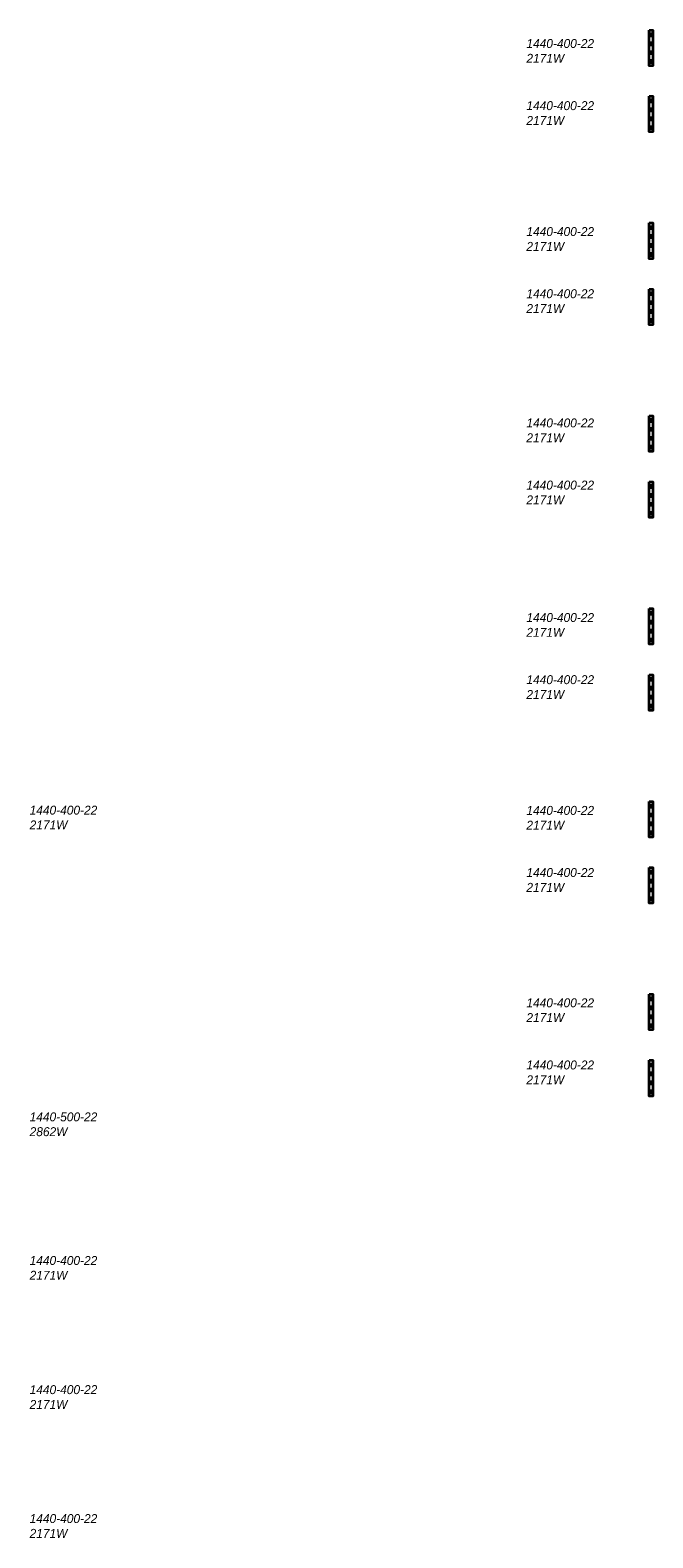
# Model space of a CAD drawing. Header units: millimetres. Extents: x -13501 to 278776, y 0 to 252300.
# Tile 94 of 131: x 177793 to 195241, y 113388 to 155612. Entities that reach past the tile are written whole.
import ezdxf

# ---------------------------------------------------------------- set-up
doc = ezdxf.new("R2010")
doc.units = ezdxf.units.MM
doc.header["$LTSCALE"] = 100
doc.layers.add('WL57vent-symbool', color=7, linetype='CONTINUOUS', lineweight=35, true_color=0x00a529)
doc.layers.add('WT-tekst', color=7, linetype='CONTINUOUS')
doc.styles.add('B-01', font='GOTHICI.TTF')

msp = doc.modelspace()

# ---------------------------------------------------------------- hatches: boundary and pattern name
at = {"layer": 'WL57vent-symbool'}
h = msp.add_hatch(dxfattribs=at)
h.set_pattern_fill('PLAST', color=256, scale=1000, angle=180, style=0)
h.set_pattern_definition([(180, (257000.96, 213017.32), (-3e-14, -250), []), (180, (257000.96, 212986.07), (-3e-14, -250), []), (180, (257000.96, 212954.82), (-3e-14, -250), [])])
h.paths.add_polyline_path([(195141, 155612), (195241, 155612), (195241, 154612), (195141, 154612)])
h = msp.add_hatch(dxfattribs=at)
h.set_pattern_fill('PLAST', color=256, scale=1000, angle=180, style=0)
h.set_pattern_definition([(180, (257000.96, 211167.32), (-3e-14, -250), []), (180, (257000.96, 211136.07), (-3e-14, -250), []), (180, (257000.96, 211104.82), (-3e-14, -250), [])])
h.paths.add_polyline_path([(195141, 153762), (195241, 153762), (195241, 152762), (195141, 152762)])
h = msp.add_hatch(dxfattribs=at)
h.set_pattern_fill('PLAST', color=256, scale=1000, angle=180, style=0)
h.set_pattern_definition([(180, (257000.96, 207617.32), (-3e-14, -250), []), (180, (257000.96, 207586.07), (-3e-14, -250), []), (180, (257000.96, 207554.82), (-3e-14, -250), [])])
h.paths.add_polyline_path([(195141, 150212), (195241, 150212), (195241, 149212), (195141, 149212)])
h = msp.add_hatch(dxfattribs=at)
h.set_pattern_fill('PLAST', color=256, scale=1000, angle=180, style=0)
h.set_pattern_definition([(180, (257000.96, 205767.32), (-3e-14, -250), []), (180, (257000.96, 205736.07), (-3e-14, -250), []), (180, (257000.96, 205704.82), (-3e-14, -250), [])])
h.paths.add_polyline_path([(195141, 148362), (195241, 148362), (195241, 147362), (195141, 147362)])
h = msp.add_hatch(dxfattribs=at)
h.set_pattern_fill('PLAST', color=256, scale=1000, angle=180, style=0)
h.set_pattern_definition([(180, (257000.96, 202217.32), (-3e-14, -250), []), (180, (257000.96, 202186.07), (-3e-14, -250), []), (180, (257000.96, 202154.82), (-3e-14, -250), [])])
h.paths.add_polyline_path([(195141, 144812), (195241, 144812), (195241, 143812), (195141, 143812)])
h = msp.add_hatch(dxfattribs=at)
h.set_pattern_fill('PLAST', color=256, scale=1000, angle=180, style=0)
h.set_pattern_definition([(180, (257000.96, 200367.32), (-3e-14, -250), []), (180, (257000.96, 200336.07), (-3e-14, -250), []), (180, (257000.96, 200304.82), (-3e-14, -250), [])])
h.paths.add_polyline_path([(195141, 142962), (195241, 142962), (195241, 141962), (195141, 141962)])
h = msp.add_hatch(dxfattribs=at)
h.set_pattern_fill('PLAST', color=256, scale=1000, angle=180, style=0)
h.set_pattern_definition([(180, (257000.96, 196817.32), (-3e-14, -250), []), (180, (257000.96, 196786.07), (-3e-14, -250), []), (180, (257000.96, 196754.82), (-3e-14, -250), [])])
h.paths.add_polyline_path([(195141, 139412), (195241, 139412), (195241, 138412), (195141, 138412)])
h = msp.add_hatch(dxfattribs=at)
h.set_pattern_fill('PLAST', color=256, scale=1000, angle=180, style=0)
h.set_pattern_definition([(180, (257000.96, 194967.32), (-3e-14, -250), []), (180, (257000.96, 194936.07), (-3e-14, -250), []), (180, (257000.96, 194904.82), (-3e-14, -250), [])])
h.paths.add_polyline_path([(195141, 137562), (195241, 137562), (195241, 136562), (195141, 136562)])
h = msp.add_hatch(dxfattribs=at)
h.set_pattern_fill('PLAST', color=256, scale=1000, angle=180, style=0)
h.set_pattern_definition([(180, (257000.96, 191417.32), (-3e-14, -250), []), (180, (257000.96, 191386.07), (-3e-14, -250), []), (180, (257000.96, 191354.82), (-3e-14, -250), [])])
h.paths.add_polyline_path([(195141, 134012), (195241, 134012), (195241, 133012), (195141, 133012)])
h = msp.add_hatch(dxfattribs=at)
h.set_pattern_fill('PLAST', color=256, scale=1000, angle=180, style=0)
h.set_pattern_definition([(180, (257000.96, 189567.32), (-3e-14, -250), []), (180, (257000.96, 189536.07), (-3e-14, -250), []), (180, (257000.96, 189504.82), (-3e-14, -250), [])])
h.paths.add_polyline_path([(195141, 132162), (195241, 132162), (195241, 131162), (195141, 131162)])
h = msp.add_hatch(dxfattribs=at)
h.set_pattern_fill('PLAST', color=256, scale=1000, angle=180, style=0)
h.set_pattern_definition([(180, (257000.96, 186017.32), (-3e-14, -250), []), (180, (257000.96, 185986.07), (-3e-14, -250), []), (180, (257000.96, 185954.82), (-3e-14, -250), [])])
h.paths.add_polyline_path([(195141, 128612), (195241, 128612), (195241, 127612), (195141, 127612)])
h = msp.add_hatch(dxfattribs=at)
h.set_pattern_fill('PLAST', color=256, scale=1000, angle=180, style=0)
h.set_pattern_definition([(180, (257000.96, 184167.32), (-3e-14, -250), []), (180, (257000.96, 184136.07), (-3e-14, -250), []), (180, (257000.96, 184104.82), (-3e-14, -250), [])])
h.paths.add_polyline_path([(195141, 126762), (195241, 126762), (195241, 125762), (195141, 125762)])

# ---------------------------------------------------------------- linework, layer by layer
for points in [[(195141, 155612), (195241, 155612), (195241, 154612), (195141, 154612)], [(195141, 153762), (195241, 153762), (195241, 152762), (195141, 152762)], [(195141, 150212), (195241, 150212), (195241, 149212), (195141, 149212)], [(195141, 148362), (195241, 148362), (195241, 147362), (195141, 147362)], [(195141, 144812), (195241, 144812), (195241, 143812), (195141, 143812)], [(195141, 142962), (195241, 142962), (195241, 141962), (195141, 141962)], [(195141, 139412), (195241, 139412), (195241, 138412), (195141, 138412)], [(195141, 137562), (195241, 137562), (195241, 136562), (195141, 136562)], [(195141, 134012), (195241, 134012), (195241, 133012), (195141, 133012)], [(195141, 132162), (195241, 132162), (195241, 131162), (195141, 131162)], [(195141, 128612), (195241, 128612), (195241, 127612), (195141, 127612)], [(195141, 126762), (195241, 126762), (195241, 125762), (195141, 125762)]]:
    msp.add_lwpolyline(points, close=True, dxfattribs=at)

# ---------------------------------------------------------------- texts
at = {"layer": 'WT-tekst', "style": 'B-01'}
for s, p in [('1440-400-22', (191698, 155113)), ('2171W', (191698, 154698)), ('1440-400-22', (191698, 153373)), ('2171W', (191698, 152958)), ('1440-400-22', (191698, 149846)), ('2171W', (191698, 149431)), ('1440-400-22', (191698, 148106)), ('2171W', (191698, 147691)), ('1440-400-22', (191698, 144487)), ('2171W', (191698, 144072)), ('1440-400-22', (191698, 142747)), ('2171W', (191698, 142332)), ('1440-400-22', (191698, 139037)), ('2171W', (191698, 138622)), ('1440-400-22', (191698, 137297)), ('2171W', (191698, 136882)), ('1440-400-22', (177779, 133643)), ('1440-400-22', (191698, 133636)), ('2171W', (177779, 133228)), ('2171W', (191698, 133221)), ('1440-400-22', (191698, 131895)), ('2171W', (191698, 131480)), ('1440-400-22', (191698, 128248)), ('2171W', (191698, 127833)), ('1440-400-22', (191698, 126507)), ('2171W', (191698, 126092)), ('1440-500-22', (177779, 125053)), ('2862W', (177779, 124638)), ('1440-400-22', (177779, 121031)), ('2171W', (177779, 120616)), ('1440-400-22', (177779, 117414)), ('2171W', (177779, 116999)), ('1440-400-22', (177779, 113803)), ('2171W', (177779, 113388))]:
    msp.add_text(s, height=250, dxfattribs=at).set_placement(p)

doc.saveas('drawing.dxf')
